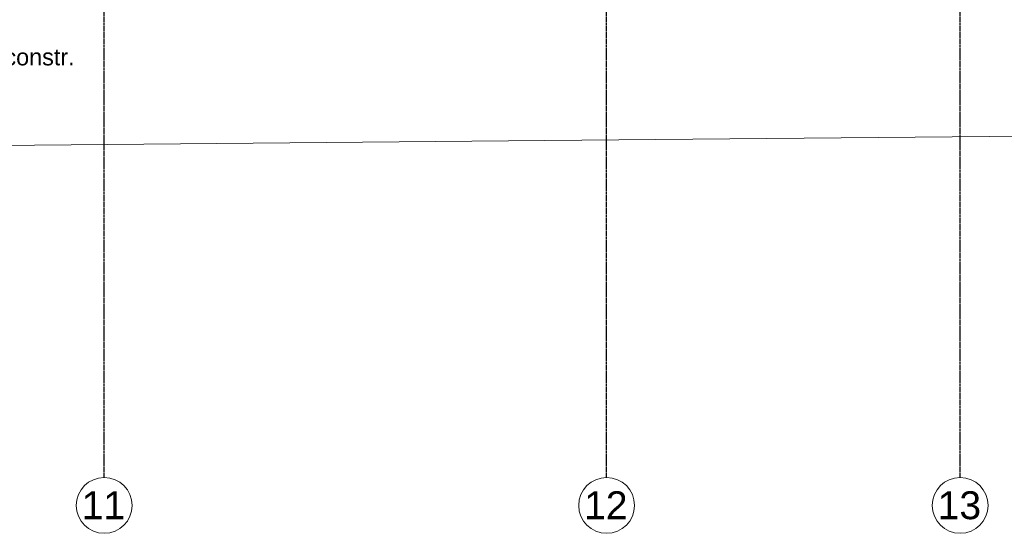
# Model space of a CAD drawing. Header units: millimetres. Extents: x -80560 to 110805, y -11020 to 52719.
# Tile 151 of 184: x 93387 to 103969, y 3783 to 9304. Entities that reach past the tile are written whole.
import ezdxf

# ---------------------------------------------------------------- set-up
doc = ezdxf.new("R2010")
doc.units = ezdxf.units.MM
doc.linetypes.add('CENTER2', pattern=[20, 8, -4, 4, -4])
for name, color, linetype, lineweight in [('A-ANNO-IDEN', 131, 'Continuous', 9), ('A-DETL-MBND', 5, 'Continuous', 18), ('S-GRID', 1, 'Continuous', 9), ('S-GRID-IDEN', 1, 'Continuous', 9)]:
    doc.layers.add(name, color=color, linetype=linetype, lineweight=lineweight)
doc.styles.add('Arial', font='arial.ttf', dxfattribs={"height": 180})
doc.styles.add('Arial_4', font='arial.ttf', dxfattribs={"height": 300})

# ---------------------------------------------------------------- blocks, each defined once
blk = doc.blocks.new('Leonardo College_EHA_1489_R18_CF_situatie_2020_rvt-1-DO_01 eerste verdieping')
at = {"layer": 'A-DETL-MBND', "color": 254}
for p, q in [((74136, 8004), (82770, 8081)), ((82770, 8081), (74136, 8004)), ((14915, 7478), (74136, 8004)), ((74136, 8004), (14915, 7478))]:
    blk.add_line(p, q, dxfattribs=at)
blk = doc.blocks.new('Grid - r_3_0mm-316018-DO_01 eerste verdieping')
at = {"layer": 'S-GRID-IDEN'}
blk.add_circle((0, 0), 3, dxfattribs=at)

msp = doc.modelspace()

# ---------------------------------------------------------------- linework, layer by layer
at = {"layer": 'S-GRID', "linetype": 'CENTER2', "lineweight": 25}
for p, q in [((94294.8, 4383.3), (94294.8, 52119.1)), ((99694.8, 4383.3), (99694.8, 52119.1)), ((103494.8, 4383.3), (103494.8, 52119.1))]:
    msp.add_line(p, q, dxfattribs=at)

# ---------------------------------------------------------------- block references
at = {"color": 250, "lineweight": 5}
msp.add_blockref('Leonardo College_EHA_1489_R18_CF_situatie_2020_rvt-1-DO_01 eerste verdieping', (24894.8, 0), dxfattribs=at)
at = {"layer": 'S-GRID-IDEN', "xscale": 99.99999999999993, "yscale": 99.99999999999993, "zscale": 99.99999999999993}
for p in [(94294.8, 4083.3), (99694.8, 4083.3), (103494.8, 4083.3)]:
    msp.add_blockref('Grid - r_3_0mm-316018-DO_01 eerste verdieping', p, dxfattribs=at)

# ---------------------------------------------------------------- texts
at = {"layer": 'A-ANNO-IDEN', "insert": (89993.7, 8992.8), "char_height": 180, "width": 4649.787, "attachment_point": 1, "style": 'Arial'}
msp.add_mtext('noodoverstort vlgns. opgave constr.', dxfattribs=at)
at = {"layer": 'S-GRID-IDEN', "char_height": 300, "width": 577.215, "attachment_point": 1, "style": 'Arial_4'}
for s, insert in [('11', (94053.2, 4235.1)), ('12', (99453.2, 4235.1)), ('13', (103253.2, 4235.1))]:
    msp.add_mtext(s, dxfattribs=dict(at, insert=insert))

doc.saveas('drawing.dxf')
